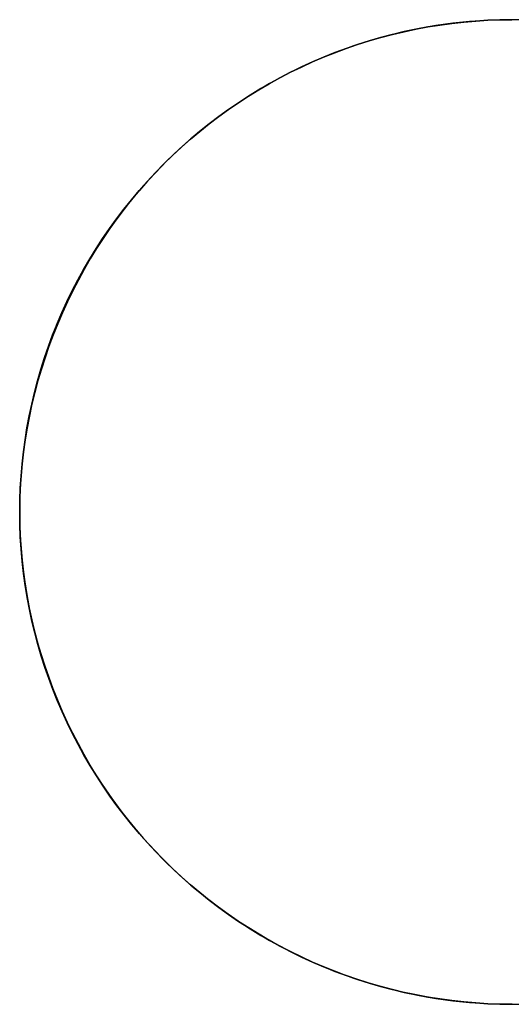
# Model space of a CAD drawing. Header units: millimetres. Extents: x -88 to 88, y -12 to 103.
# Tile 121 of 256: x -60.75 to -60.001, y 36.95 to 38.45. Entities that reach past the tile are written whole.
import ezdxf

# ---------------------------------------------------------------- set-up
doc = ezdxf.new("R2010")
doc.units = ezdxf.units.MM
doc.layers.add('TOP', color=7, linetype='Continuous', true_color=0xc80000)

msp = doc.modelspace()

# ---------------------------------------------------------------- linework, layer by layer
at = {"layer": 'TOP', "color": 254, "true_color": 0xcad1ee}
for points in [[(-59.98705451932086, 38.44988826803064), (-60.01294548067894, 38.44988826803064), (-60.03882101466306, 38.44899461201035), (-60.06465028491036, 38.44720836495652), (-60.0904025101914, 38.44453165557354), (-60.11604700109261, 38.44096767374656), (-60.14155319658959, 38.43652066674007), (-60.16689070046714, 38.43119593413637), (-60.19202931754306, 38.42499982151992), (-60.21693908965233, 38.41793971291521), (-60.24159033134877, 38.41002402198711), (-60.2659536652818, 38.40126218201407), (-60.29000005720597, 38.39166463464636), (-60.31370085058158, 38.38124281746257), (-60.33702780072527, 38.37000915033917), (-60.35995310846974, 38.35797702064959), (-60.3824494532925, 38.34516076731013), (-60.4044900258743, 38.33157566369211), (-60.42604856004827, 38.31723789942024), (-60.44709936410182, 38.30216456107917), (-60.46761735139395, 38.28637361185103), (-60.48757807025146, 38.26988387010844), (-60.50695773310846, 38.25271498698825), (-60.52573324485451, 38.23488742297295), (-60.54388223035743, 38.21642242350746), (-60.56138306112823, 38.1973419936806), (-60.57821488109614, 38.17766887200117), (-60.59435763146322, 38.15742650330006), (-60.6097920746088, 38.13663901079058), (-60.62449981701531, 38.11533116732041), (-60.63846333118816, 38.09352836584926), (-60.65166597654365, 38.07125658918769), (-60.66409201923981, 38.04854237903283), (-60.67572665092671, 38.02541280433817), (-60.68655600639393, 38.00189542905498), (-60.69656718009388, 37.9780182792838), (-60.70574824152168, 37.95380980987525), (-60.71408824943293, 37.92929887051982), (-60.7215772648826, 37.90451467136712), (-60.72820636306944, 37.87948674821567), (-60.73396764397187, 37.85424492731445), (-60.73885424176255, 37.82881928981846), (-60.74286033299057, 37.80324013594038), (-60.7459811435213, 37.77753794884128), (-60.74821295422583, 37.75174335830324), (-60.74955310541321, 37.72588710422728), (-60.7499999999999, 37.7)], [(-60.7499999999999, 37.7), (-60.74955310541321, 37.67411289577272), (-60.74821295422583, 37.64825664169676), (-60.7459811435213, 37.62246205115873), (-60.74286033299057, 37.59675986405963), (-60.73885424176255, 37.57118071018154), (-60.73396764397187, 37.54575507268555), (-60.72820636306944, 37.52051325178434), (-60.7215772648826, 37.49548532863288), (-60.71408824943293, 37.47070112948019), (-60.70574824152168, 37.44619019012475), (-60.69656718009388, 37.4219817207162), (-60.68655600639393, 37.39810457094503), (-60.67572665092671, 37.37458719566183), (-60.66409201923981, 37.35145762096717), (-60.65166597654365, 37.32874341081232), (-60.63846333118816, 37.30647163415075), (-60.62449981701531, 37.2846688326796), (-60.6097920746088, 37.26336098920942), (-60.59435763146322, 37.24257349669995), (-60.57821488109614, 37.22233112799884), (-60.56138306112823, 37.2026580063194), (-60.54388223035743, 37.18357757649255), (-60.52573324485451, 37.16511257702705), (-60.50695773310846, 37.14728501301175), (-60.48757807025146, 37.13011612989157), (-60.46761735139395, 37.11362638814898), (-60.44709936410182, 37.09783543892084), (-60.42604856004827, 37.08276210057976), (-60.4044900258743, 37.06842433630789), (-60.3824494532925, 37.05483923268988), (-60.35995310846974, 37.04202297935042), (-60.33702780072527, 37.02999084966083), (-60.31370085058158, 37.01875718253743), (-60.29000005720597, 37.00833536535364), (-60.2659536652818, 36.99873781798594), (-60.24159033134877, 36.9899759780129), (-60.21693908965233, 36.98206028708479), (-60.19202931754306, 36.97500017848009), (-60.16689070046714, 36.96880406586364), (-60.14155319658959, 36.96347933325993), (-60.11604700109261, 36.95903232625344), (-60.0904025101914, 36.95546834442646), (-60.06465028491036, 36.95279163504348), (-60.03882101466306, 36.95100538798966), (-60.01294548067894, 36.95011173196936), (-59.98705451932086, 36.95011173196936)]]:
    msp.add_lwpolyline(points, dxfattribs=at)
at = {"layer": 'TOP', "color": 254, "true_color": 0xcad1ee, "extrusion": (1, 0, 0)}
msp.add_lwpolyline([(38.44999639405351, 13.66229570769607), (36.95000370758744, 13.60900343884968)], dxfattribs=at)
at = {"layer": 'TOP', "color": 254, "true_color": 0xcad1ee, "extrusion": (0.9999999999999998, -7.163542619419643e-16, 2.510260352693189e-08)}
msp.add_lwpolyline([(37.69999999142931, 13.91276011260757), (37.70000000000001, 13.61242418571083)], dxfattribs=at)
at = {"layer": 'TOP', "color": 254, "true_color": 0xcad1ee, "extrusion": (-7.297344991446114e-07, 0.9999999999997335, -2.252854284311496e-08)}
msp.add_lwpolyline([(60.74997016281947, 13.61235761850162), (59.24997477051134, 13.65866584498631)], dxfattribs=at)
at = {"layer": 'TOP', "color": 254, "true_color": 0xcad1ee}
for points in [[(-60.7500000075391, 37.69999999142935, 13.91275858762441), (-60.74977163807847, 37.71840504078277, 13.91341976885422), (-60.74908797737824, 37.73679795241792, 13.91409500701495), (-60.74795119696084, 37.75516791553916, 13.91478380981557), (-60.74636346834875, 37.77350411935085, 13.915485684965), (-60.74432696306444, 37.79179575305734, 13.9162001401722), (-60.74184385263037, 37.81003200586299, 13.9169266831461), (-60.738916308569, 37.82820206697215, 13.91766482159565), (-60.73554650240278, 37.84629512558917, 13.91841406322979), (-60.7317366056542, 37.86430037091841, 13.91917391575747), (-60.7274887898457, 37.88220699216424, 13.91994388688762), (-60.72280522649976, 37.90000417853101, 13.92072348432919), (-60.71768808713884, 37.91768111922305, 13.92151221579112), (-60.7121395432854, 37.93522700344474, 13.92230958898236), (-60.7061617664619, 37.95263102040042, 13.92311511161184), (-60.6997569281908, 37.96988235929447, 13.92392829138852), (-60.69292719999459, 37.98697020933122, 13.92474863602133), (-60.68567424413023, 38.0038866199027, 13.92557582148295), (-60.67800521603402, 38.02061784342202, 13.92640918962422), (-60.66992624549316, 38.03715471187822, 13.92724824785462), (-60.66144346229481, 38.05348805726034, 13.92809250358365), (-60.65256299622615, 38.06960871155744, 13.92894146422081), (-60.64329097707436, 38.08550750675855, 13.92979463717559), (-60.6336335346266, 38.10117527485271, 13.93065152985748), (-60.62359679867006, 38.11660284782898, 13.93151164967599), (-60.61318689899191, 38.13178105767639, 13.9323745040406), (-60.60240996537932, 38.14670073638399, 13.93323960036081), (-60.59127212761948, 38.16135271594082, 13.93410644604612), (-60.57977951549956, 38.17572782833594, 13.93497454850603), (-60.56793825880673, 38.18981690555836, 13.93584341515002), (-60.55575448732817, 38.20361077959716, 13.93671255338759), (-60.54323433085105, 38.21710028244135, 13.93758147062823), (-60.53038391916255, 38.23027624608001, 13.93844967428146), (-60.51721560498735, 38.24312453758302, 13.93931599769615), (-60.50373388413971, 38.25564292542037, 13.94017995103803), (-60.48994791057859, 38.26782528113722, 13.94104106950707), (-60.47586683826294, 38.27966547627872, 13.94189888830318), (-60.4614998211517, 38.29115738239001, 13.94275294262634), (-60.44685601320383, 38.30229487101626, 13.94360276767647), (-60.43194456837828, 38.31307181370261, 13.94444789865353), (-60.416774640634, 38.32348208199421, 13.94528787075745), (-60.40135538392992, 38.33351954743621, 13.94612221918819), (-60.38569595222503, 38.34317808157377, 13.94695047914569), (-60.36980549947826, 38.35245155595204, 13.9477721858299), (-60.35369317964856, 38.36133384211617, 13.94858687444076), (-60.33736814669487, 38.3698188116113, 13.94939408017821), (-60.32083955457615, 38.3779003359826, 13.9501933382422), (-60.30411655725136, 38.38557228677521, 13.95098418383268), (-60.28720830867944, 38.39282853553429, 13.9517661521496), (-60.2701170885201, 38.39966633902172, 13.95253913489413), (-60.25286207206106, 38.40607904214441, 13.95330230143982), (-60.23545407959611, 38.41206446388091, 13.95405518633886), (-60.21790393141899, 38.41762042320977, 13.95479732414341), (-60.20022244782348, 38.42274473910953, 13.95552824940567), (-60.18242044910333, 38.42743523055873, 13.95624749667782), (-60.16450875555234, 38.43168971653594, 13.95695460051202), (-60.14649818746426, 38.43550601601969, 13.95764909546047), (-60.12839956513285, 38.43888194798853, 13.95833051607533), (-60.11022370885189, 38.44181533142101, 13.9589983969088), (-60.09198143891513, 38.44430398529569, 13.95965227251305), (-60.07368357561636, 38.4463457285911, 13.96029167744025), (-60.05534093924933, 38.44793838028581, 13.9609161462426), (-60.03696435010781, 38.44907975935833, 13.96152521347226), (-60.01856462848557, 38.44976768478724, 13.96211841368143), (-60.00015259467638, 38.44999997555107, 13.96269528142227)], [(-60.7500000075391, 37.69999999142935, 13.91275858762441), (-60.74977174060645, 37.71839385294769, 13.91341922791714), (-60.74908839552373, 37.73677721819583, 13.91409372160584), (-60.74795215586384, 37.75513909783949, 13.91478160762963), (-60.74636520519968, 37.77346850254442, 13.91548242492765), (-60.74432972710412, 37.79175444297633, 13.91619571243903), (-60.74184790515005, 37.80998592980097, 13.9169210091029), (-60.73892192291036, 37.82815197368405, 13.91765785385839), (-60.73555396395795, 37.84624158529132, 13.91840578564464), (-60.7317462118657, 37.86424377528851, 13.91916434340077), (-60.72750085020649, 37.88214755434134, 13.91993306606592), (-60.72282006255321, 37.89994193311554, 13.92071149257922), (-60.71770603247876, 37.91761592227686, 13.9214991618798), (-60.71216094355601, 37.935158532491, 13.92229561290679), (-60.70618697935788, 37.95255877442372, 13.92310038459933), (-60.69978632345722, 37.96980565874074, 13.92391301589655), (-60.69296115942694, 37.98688819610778, 13.92473304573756), (-60.68568252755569, 38.00387711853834, 13.92556388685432), (-60.67800136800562, 38.02065635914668, 13.92639981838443), (-60.66992158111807, 38.03722007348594, 13.92724050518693), (-60.66144706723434, 38.05356241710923, 13.92808561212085), (-60.65258172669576, 38.06967754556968, 13.92893480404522), (-60.64332945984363, 38.0855596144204, 13.92978774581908), (-60.6336941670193, 38.10120277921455, 13.93064410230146), (-60.62367974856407, 38.11660119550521, 13.93150353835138), (-60.61329010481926, 38.13174901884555, 13.9323657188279), (-60.60252913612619, 38.14664040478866, 13.93323030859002), (-60.59140074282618, 38.16126950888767, 13.9340969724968), (-60.57990882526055, 38.17563048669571, 13.93496537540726), (-60.56805728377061, 38.1897174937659, 13.93583518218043), (-60.55585001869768, 38.20352468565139, 13.93670605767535), (-60.54329093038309, 38.21704621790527, 13.93757766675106), (-60.53038391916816, 38.23027624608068, 13.93844967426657), (-60.51716121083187, 38.24318112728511, 13.93931987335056), (-60.50364546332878, 38.25573942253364, 13.94018678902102), (-60.48984273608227, 38.26794707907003, 13.94105008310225), (-60.47575908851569, 38.27980004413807, 13.94190941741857), (-60.4614005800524, 38.29129426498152, 13.94276445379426), (-60.44677327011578, 38.30242568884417, 13.94361485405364), (-60.43188321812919, 38.31319026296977, 13.94446028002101), (-60.41673648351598, 38.32358393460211, 13.94530039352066), (-60.40133912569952, 38.33360265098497, 13.9461348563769), (-60.3856972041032, 38.34324235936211, 13.94696333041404), (-60.36981677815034, 38.35249900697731, 13.94778547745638), (-60.35370390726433, 38.36136854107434, 13.94860095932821), (-60.33736465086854, 38.36984690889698, 13.94940943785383), (-60.32080506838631, 38.377930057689, 13.95021057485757), (-60.30403121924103, 38.38561393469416, 13.9510040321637), (-60.28704916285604, 38.39289448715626, 13.95178947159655), (-60.26997573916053, 38.39972019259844, 13.95256143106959), (-60.25273427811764, 38.40612237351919, 13.95332339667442), (-60.23533628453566, 38.41209873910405, 13.95407492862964), (-60.2177932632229, 38.41764699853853, 13.95481558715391), (-60.20011671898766, 38.42276486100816, 13.95554493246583), (-60.18231815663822, 38.42745003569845, 13.95626252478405), (-60.16440908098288, 38.43170023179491, 13.95696792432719), (-60.14640099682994, 38.43551315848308, 13.95766069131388), (-60.12830540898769, 38.43888652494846, 13.95834038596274), (-60.11013382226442, 38.44181804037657, 13.95900656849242), (-60.09189774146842, 38.44430541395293, 13.95965879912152), (-60.07360867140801, 38.44634635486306, 13.9602966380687), (-60.05527811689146, 38.44793857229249, 13.96091964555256), (-60.03691758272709, 38.44907977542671, 13.96152738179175), (-60.01853857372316, 38.44976767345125, 13.96211940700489), (-60.00015259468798, 38.44999997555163, 13.96269528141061)], [(-60.00020459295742, 38.4499999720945, 13.6623613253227), (-60.01860971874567, 38.44976649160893, 13.66178455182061), (-60.0370034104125, 38.44907754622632, 13.66119142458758), (-60.05537476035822, 38.44793531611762, 13.6605824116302), (-60.07371286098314, 38.4463419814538, 13.65995798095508), (-60.09200680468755, 38.44429972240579, 13.65931860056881), (-60.11024568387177, 38.44181071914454, 13.658664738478), (-60.12841859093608, 38.43887715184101, 13.65799686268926), (-60.1465146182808, 38.43550120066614, 13.65731544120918), (-60.16452285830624, 38.43168504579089, 13.65662094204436), (-60.18243240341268, 38.42743086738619, 13.65591383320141), (-60.20023234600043, 38.42274084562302, 13.65519458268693), (-60.2179117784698, 38.41761716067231, 13.65446365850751), (-60.23545979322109, 38.41206199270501, 13.65372152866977), (-60.2528654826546, 38.40607752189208, 13.65296866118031), (-60.27011793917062, 38.39966592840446, 13.65220552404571), (-60.28720625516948, 38.39282939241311, 13.65143258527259), (-60.30411788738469, 38.38557169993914, 13.65065036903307), (-60.3208441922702, 38.37789813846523, 13.64985927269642), (-60.33737601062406, 38.36981484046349, 13.64905976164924), (-60.35370418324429, 38.36132793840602, 13.64825230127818), (-60.36981955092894, 38.35244356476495, 13.64743735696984), (-60.38571295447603, 38.34316785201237, 13.64661539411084), (-60.40137523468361, 38.33350693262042, 13.64578687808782), (-60.41679723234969, 38.32346693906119, 13.64495227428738), (-60.43196978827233, 38.3130540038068, 13.64411204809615), (-60.44688374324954, 38.30227425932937, 13.64326666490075), (-60.46152993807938, 38.29113383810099, 13.64241659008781), (-60.47589921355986, 38.27963887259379, 13.64156228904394), (-60.48998241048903, 38.26779549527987, 13.64070422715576), (-60.50377036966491, 38.25560983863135, 13.63984286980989), (-60.51725393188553, 38.24308803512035, 13.63897868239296), (-60.53042393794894, 38.23023621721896, 13.63811213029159), (-60.5432708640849, 38.21706190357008, 13.63724404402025), (-60.55578764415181, 38.20357419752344, 13.63637524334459), (-60.56796815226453, 38.18978226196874, 13.63550622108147), (-60.57980626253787, 38.17569525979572, 13.63463747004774), (-60.59129584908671, 38.16132235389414, 13.63376948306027), (-60.60243078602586, 38.1466727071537, 13.63290275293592), (-60.61320494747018, 38.13175548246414, 13.63203777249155), (-60.62361220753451, 38.11657984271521, 13.63117503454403), (-60.63364644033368, 38.10115495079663, 13.6303150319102), (-60.64330151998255, 38.08548996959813, 13.62945825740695), (-60.65257132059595, 38.06959406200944, 13.62860520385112), (-60.66144971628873, 38.05347639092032, 13.62775636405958), (-60.66993058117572, 38.03714611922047, 13.62691223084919), (-60.67800778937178, 38.02061240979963, 13.62607329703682), (-60.68567521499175, 38.00388442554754, 13.62524005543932), (-60.69292673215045, 37.98697132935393, 13.62441299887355), (-60.69975651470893, 37.96988342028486, 13.62359262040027), (-60.70616140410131, 37.95263202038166, 13.62277940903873), (-60.71213922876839, 37.93522794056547, 13.62197385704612), (-60.71768781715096, 37.91768199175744, 13.6211764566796), (-60.72280499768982, 37.90000498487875, 13.62038770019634), (-60.72748859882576, 37.88220773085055, 13.61960807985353), (-60.73173644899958, 37.864301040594, 13.61883808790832), (-60.73554637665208, 37.84629572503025, 13.61807821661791), (-60.73891621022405, 37.82820259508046, 13.61732895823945), (-60.74184377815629, 37.81003246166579, 13.61659080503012), (-60.7443269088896, 37.7917961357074, 13.6158642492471), (-60.74636343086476, 37.77350442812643, 13.61514978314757), (-60.74795117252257, 37.75516814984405, 13.61444789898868), (-60.74908796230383, 37.73679811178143, 13.61375908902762), (-60.74977162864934, 37.71840512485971, 13.61308384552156), (-60.74999999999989, 37.70000000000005, 13.61242266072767)], [(-60.00006112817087, 38.44999997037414, 13.66236575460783), (-60.0185113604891, 38.44977243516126, 13.66178798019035), (-60.03693036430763, 38.44909193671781, 13.66119489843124), (-60.05531004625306, 38.44796011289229, 13.66058682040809), (-60.07364231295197, 38.44637860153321, 13.65996405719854), (-60.09191907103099, 38.44434904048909, 13.65932691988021), (-60.11013222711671, 38.44187306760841, 13.65867571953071), (-60.12827368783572, 38.43895232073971, 13.65801076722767), (-60.14633535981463, 38.43558843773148, 13.65733237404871), (-60.16430914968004, 38.43178305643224, 13.65664085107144), (-60.18218696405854, 38.4275378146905, 13.6559365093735), (-60.19996070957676, 38.42285435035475, 13.65521966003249), (-60.21762229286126, 38.41773430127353, 13.65449061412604), (-60.23516362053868, 38.41217930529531, 13.65374968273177), (-60.25257659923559, 38.40619100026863, 13.6529971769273), (-60.2698531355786, 38.39977102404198, 13.65223340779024), (-60.28698513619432, 38.39292101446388, 13.65145868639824), (-60.30387729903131, 38.38567709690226, 13.65067725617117), (-60.32059188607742, 38.37801300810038, 13.64988625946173), (-60.33711872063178, 38.36993555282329, 13.64908626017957), (-60.3534476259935, 38.36145153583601, 13.64827782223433), (-60.36956842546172, 38.3525677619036, 13.64746150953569), (-60.38547094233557, 38.3432910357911, 13.64663788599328), (-60.40114499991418, 38.33362816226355, 13.64580751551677), (-60.41658042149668, 38.32358594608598, 13.6449709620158), (-60.43176703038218, 38.31317119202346, 13.64412878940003), (-60.44669464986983, 38.302390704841, 13.64328156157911), (-60.46135310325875, 38.29125128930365, 13.6424298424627), (-60.47573221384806, 38.27975975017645, 13.64157419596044), (-60.48982180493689, 38.26792289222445, 13.64071518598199), (-60.50361169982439, 38.25574752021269, 13.63985337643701), (-60.51709172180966, 38.24324043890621, 13.63898933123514), (-60.53025169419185, 38.23040845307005, 13.63812361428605), (-60.54307204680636, 38.21725697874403, 13.63725704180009), (-60.55555198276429, 38.20377903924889, 13.63638940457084), (-60.56768713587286, 38.18998519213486, 13.63552121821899), (-60.57947313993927, 38.17588599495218, 13.63465299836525), (-60.59090562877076, 38.16149200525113, 13.6337852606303), (-60.60198023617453, 38.14681378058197, 13.63291852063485), (-60.61269259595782, 38.13186187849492, 13.6320532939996), (-60.62303834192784, 38.11664685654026, 13.63119009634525), (-60.63301310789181, 38.10117927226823, 13.6303294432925), (-60.64261252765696, 38.08546968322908, 13.62947185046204), (-60.6518322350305, 38.06952864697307, 13.62861783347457), (-60.66066786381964, 38.05336672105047, 13.6277679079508), (-60.66911504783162, 38.0369944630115, 13.62692258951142), (-60.67716942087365, 38.02042243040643, 13.62608239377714), (-60.68482661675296, 38.00366118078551, 13.62524783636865), (-60.69208226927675, 37.98672127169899, 13.62441943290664), (-60.69893201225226, 37.96961326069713, 13.62359769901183), (-60.7053714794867, 37.95234770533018, 13.6227831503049), (-60.71139630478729, 37.9349351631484, 13.62197630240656), (-60.71700212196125, 37.91738619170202, 13.62117767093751), (-60.72218456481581, 37.89971134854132, 13.62038777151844), (-60.72693926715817, 37.88192119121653, 13.61960711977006), (-60.73126186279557, 37.86402627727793, 13.61883623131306), (-60.73514798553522, 37.84603716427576, 13.61807562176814), (-60.73859326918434, 37.82796440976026, 13.61732580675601), (-60.74159334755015, 37.80981857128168, 13.61658730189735), (-60.74414385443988, 37.7916102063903, 13.61586062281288), (-60.74624042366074, 37.77334987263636, 13.61514628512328), (-60.74787868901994, 37.75504812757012, 13.61444480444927), (-60.74905428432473, 37.73671552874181, 13.61375669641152), (-60.7497628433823, 37.7183626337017, 13.61308247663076), (-60.74999999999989, 37.70000000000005, 13.61242266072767)], [(-59.9997704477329, 36.95000002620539, 13.90941455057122), (-60.01873854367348, 36.95023368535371, 13.90883729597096), (-60.03760375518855, 36.95094194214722, 13.90827997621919), (-60.05635883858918, 36.95211825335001, 13.90774257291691), (-60.07499655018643, 36.95375607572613, 13.90722506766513), (-60.09350964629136, 36.9558488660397, 13.90672744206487), (-60.11189088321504, 36.95839008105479, 13.90624967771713), (-60.13013301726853, 36.96137317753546, 13.90579175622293), (-60.14822880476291, 36.96479161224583, 13.90535365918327), (-60.16617100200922, 36.96863884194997, 13.90493536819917), (-60.18395236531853, 36.97290832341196, 13.90453686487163), (-60.20156565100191, 36.97759351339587, 13.90415813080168), (-60.21900361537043, 36.98268786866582, 13.9037991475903), (-60.23625901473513, 36.98818484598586, 13.90345989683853), (-60.25332460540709, 36.99407790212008, 13.90314036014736), (-60.27019314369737, 37.00036049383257, 13.90284051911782), (-60.28685738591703, 37.00702607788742, 13.9025603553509), (-60.3039979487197, 37.0143718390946, 13.90228934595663), (-60.32090698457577, 37.02212014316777, 13.9020396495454), (-60.33757889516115, 37.03026503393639, 13.90181124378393), (-60.35400808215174, 37.03880055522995, 13.90160410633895), (-60.37018894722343, 37.04772075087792, 13.90141821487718), (-60.38611589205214, 37.05701966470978, 13.90125354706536), (-60.40178331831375, 37.06669134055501, 13.9011100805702), (-60.41718562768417, 37.07672982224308, 13.90098779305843), (-60.4323172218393, 37.08712915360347, 13.90088666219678), (-60.44717250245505, 37.09788337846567, 13.90080666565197), (-60.46174587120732, 37.10898654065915, 13.90074778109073), (-60.476031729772, 37.12043268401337, 13.90070998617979), (-60.490024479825, 37.13221585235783, 13.90069325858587), (-60.50371852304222, 37.14433008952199, 13.9006975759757), (-60.51710826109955, 37.15676943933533, 13.900722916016), (-60.53018809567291, 37.16952794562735, 13.9007692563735), (-60.54295253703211, 37.18259982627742, 13.90083656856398), (-60.55539790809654, 37.19598157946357, 13.9009248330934), (-60.56751826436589, 37.20966760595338, 13.90103402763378), (-60.57930766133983, 37.22365230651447, 13.90116412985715), (-60.59076015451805, 37.23793008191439, 13.90131511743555), (-60.60186979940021, 37.25249533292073, 13.90148696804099), (-60.61263065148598, 37.2673424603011, 13.9016796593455), (-60.62303676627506, 37.28246586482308, 13.90189316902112), (-60.63308219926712, 37.29785994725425, 13.90212747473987), (-60.64276100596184, 37.31351910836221, 13.90238255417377), (-60.65206724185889, 37.32943774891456, 13.90265838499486), (-60.66099496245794, 37.34561026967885, 13.90295494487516), (-60.66953822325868, 37.3620310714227, 13.90327221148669), (-60.67769107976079, 37.37869455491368, 13.90361016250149), (-60.68544758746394, 37.39559512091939, 13.90396877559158), (-60.6928018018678, 37.41272717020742, 13.90434802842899), (-60.69948246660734, 37.42940044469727, 13.90473180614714), (-60.70577960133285, 37.44627819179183, 13.90513459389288), (-60.71168665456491, 37.46335320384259, 13.9055563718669), (-60.71719707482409, 37.48061827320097, 13.90599712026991), (-60.72230431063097, 37.49806619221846, 13.90645681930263), (-60.72700181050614, 37.51568975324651, 13.90693544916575), (-60.73128302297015, 37.53348174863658, 13.90743299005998), (-60.73514139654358, 37.55143497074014, 13.90794942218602), (-60.738570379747, 37.56954221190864, 13.90848472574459), (-60.741563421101, 37.58779626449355, 13.90903888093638), (-60.74411396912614, 37.60618992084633, 13.90961186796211), (-60.746215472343, 37.62471597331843, 13.91020366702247), (-60.74786137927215, 37.64336721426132, 13.91081425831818), (-60.74904513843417, 37.66213643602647, 13.91144362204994), (-60.74976019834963, 37.68101643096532, 13.91209173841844), (-60.7500000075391, 37.69999999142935, 13.91275858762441)], [(-59.9999280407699, 36.94999999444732, 13.90940968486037), (-60.01838448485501, 36.95022503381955, 13.90884788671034), (-60.03680789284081, 36.95090263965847, 13.90830300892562), (-60.05519044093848, 36.95203125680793, 13.90777524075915), (-60.0735243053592, 36.9536093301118, 13.90726477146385), (-60.09180166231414, 36.95563530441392, 13.90677179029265), (-60.11001468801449, 36.95810762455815, 13.90629648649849), (-60.12815555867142, 36.96102473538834, 13.90583904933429), (-60.14621645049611, 36.96438508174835, 13.90539966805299), (-60.16418953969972, 36.96818710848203, 13.90497853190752), (-60.18206700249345, 36.97242926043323, 13.90457583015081), (-60.19984101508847, 36.9771099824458, 13.90419175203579), (-60.21750375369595, 36.9822277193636, 13.90382648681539), (-60.23504739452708, 36.98778091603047, 13.90348022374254), (-60.25246411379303, 36.99376801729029, 13.90315315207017), (-60.26974608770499, 37.00018746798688, 13.90284546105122), (-60.28688549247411, 37.00703771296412, 13.90255733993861), (-60.30378162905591, 37.01428042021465, 13.90229055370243), (-60.32049972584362, 37.02194311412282, 13.90204406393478), (-60.33702966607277, 37.03001903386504, 13.90181795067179), (-60.35336133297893, 37.03850141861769, 13.9016122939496), (-60.36948460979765, 37.04738350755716, 13.90142717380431), (-60.38538937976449, 37.05665853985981, 13.90126267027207), (-60.401065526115, 37.06631975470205, 13.90111886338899), (-60.41650293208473, 37.07636039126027, 13.9009958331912), (-60.43169148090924, 37.08677368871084, 13.90089365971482), (-60.4466210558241, 37.09755288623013, 13.90081242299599), (-60.46128154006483, 37.10869122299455, 13.90075220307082), (-60.47566281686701, 37.12018193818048, 13.90071307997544), (-60.4897547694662, 37.13201827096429, 13.90069513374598), (-60.50354728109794, 37.14419346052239, 13.90069844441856), (-60.51703023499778, 37.15670074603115, 13.90072309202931), (-60.53019351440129, 37.16953336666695, 13.90076915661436), (-60.5430146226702, 37.18268311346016, 13.90083706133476), (-60.5554955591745, 37.19615988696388, 13.90092710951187), (-60.56763194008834, 37.20995309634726, 13.90103906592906), (-60.57941938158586, 37.22405215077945, 13.90117269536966), (-60.59085349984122, 37.2384464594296, 13.90132776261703), (-60.60192991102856, 37.25312543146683, 13.90150403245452), (-60.61264423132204, 37.26807847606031, 13.90170126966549), (-60.6229920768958, 37.28329500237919, 13.90191923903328), (-60.63296906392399, 37.2987644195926, 13.90215770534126), (-60.64257080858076, 37.3144761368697, 13.90241643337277), (-60.65179292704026, 37.33041956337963, 13.90269518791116), (-60.66063103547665, 37.34658410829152, 13.90299373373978), (-60.66908075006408, 37.36295918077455, 13.903311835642), (-60.67713768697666, 37.37953418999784, 13.90364925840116), (-60.68479746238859, 37.39629854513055, 13.90400576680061), (-60.69205569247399, 37.41324165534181, 13.9043811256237), (-60.69890799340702, 37.43035292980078, 13.9047750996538), (-60.70534998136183, 37.4476217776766, 13.90518745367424), (-60.71137727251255, 37.46503760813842, 13.90561795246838), (-60.71698548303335, 37.48258983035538, 13.90606636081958), (-60.72217022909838, 37.50026785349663, 13.90653244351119), (-60.72692712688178, 37.51806108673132, 13.90701596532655), (-60.73125179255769, 37.53595893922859, 13.90751669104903), (-60.73513984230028, 37.5539508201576, 13.90803438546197), (-60.7385868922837, 37.57202613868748, 13.90856881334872), (-60.74158855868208, 37.59017430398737, 13.90911973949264), (-60.74414045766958, 37.60838472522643, 13.90968692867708), (-60.74623820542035, 37.62664681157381, 13.91027014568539), (-60.74787741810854, 37.64494997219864, 13.91086915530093), (-60.74905371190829, 37.66328361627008, 13.91148372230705), (-60.74976270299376, 37.68163715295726, 13.91211361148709), (-60.7500000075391, 37.69999999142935, 13.91275858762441)], [(-60.74999999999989, 37.70000000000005, 13.61242266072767), (-60.74977159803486, 37.68159361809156, 13.61177620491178), (-60.74908782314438, 37.66319902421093, 13.6111450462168), (-60.74795082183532, 37.64482703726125, 13.61052940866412), (-60.74636274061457, 37.62648847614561, 13.60992951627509), (-60.744325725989, 37.60819415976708, 13.60934559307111), (-60.74184192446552, 37.58995490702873, 13.60877786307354), (-60.73891348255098, 37.57178153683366, 13.60822655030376), (-60.73554254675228, 37.55368486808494, 13.60769187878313), (-60.73173126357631, 37.53567571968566, 13.60717407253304), (-60.72748177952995, 37.5177649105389, 13.60667335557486), (-60.72279624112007, 37.49996325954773, 13.60618995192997), (-60.71767679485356, 37.48228158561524, 13.60572408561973), (-60.71212558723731, 37.46473070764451, 13.60527598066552), (-60.70614476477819, 37.4473214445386, 13.60484586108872), (-60.69973647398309, 37.43006461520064, 13.6044339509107), (-60.69290286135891, 37.41297103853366, 13.60404047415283), (-60.68564691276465, 37.39605173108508, 13.60366564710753), (-60.67797455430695, 37.37931734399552, 13.60330970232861), (-60.6698918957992, 37.36277706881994, 13.60297286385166), (-60.66140504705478, 37.34644009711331, 13.60265535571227), (-60.65252011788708, 37.33031562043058, 13.60235740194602), (-60.6432432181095, 37.31441283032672, 13.60207922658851), (-60.63358045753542, 37.29874091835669, 13.60182105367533), (-60.62353794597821, 37.28330907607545, 13.60158310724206), (-60.6131217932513, 37.26812649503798, 13.60136561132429), (-60.60233810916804, 37.25320236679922, 13.60116878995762), (-60.59119300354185, 37.23854588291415, 13.60099286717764), (-60.5796925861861, 37.22416623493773, 13.60083806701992), (-60.56784296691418, 37.21007261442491, 13.60070461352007), (-60.55565025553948, 37.19627421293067, 13.60059273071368), (-60.5431205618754, 37.18278022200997, 13.60050264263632), (-60.5302599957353, 37.16959983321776, 13.60043457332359), (-60.5170764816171, 37.15674301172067, 13.60038868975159), (-60.50357942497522, 37.14421709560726, 13.60036489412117), (-60.48977801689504, 37.13202819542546, 13.6003630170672), (-60.475681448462, 37.12018242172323, 13.60038288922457), (-60.46129891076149, 37.10868588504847, 13.60042434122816), (-60.4466395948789, 37.09754469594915, 13.60048720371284), (-60.43171269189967, 37.08676496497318, 13.60057130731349), (-60.41652739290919, 37.07635280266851, 13.60067648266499), (-60.40109288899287, 37.06631431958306, 13.60080256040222), (-60.38541837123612, 37.05665562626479, 13.60094937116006), (-60.36951303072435, 37.04738283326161, 13.60111674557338), (-60.35338605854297, 37.03850205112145, 13.60130451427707), (-60.33704664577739, 37.03001939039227, 13.60151250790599), (-60.32050398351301, 37.02194096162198, 13.60174055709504), (-60.30376726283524, 37.01427287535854, 13.60198849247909), (-60.28684567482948, 37.00702124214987, 13.60225614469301), (-60.26974884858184, 37.00019159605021, 13.60254335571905), (-60.25248880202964, 36.99378736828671, 13.60284994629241), (-60.23507635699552, 36.98781070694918, 13.60317574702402), (-60.21752233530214, 36.98226376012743, 13.60352058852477), (-60.19983755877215, 36.9771486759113, 13.60388430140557), (-60.18203284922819, 36.97246760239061, 13.60426671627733), (-60.16411902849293, 36.96822268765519, 13.60466766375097), (-60.14610691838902, 36.96441607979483, 13.60508697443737), (-60.12800734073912, 36.96104992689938, 13.60552447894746), (-60.10983111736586, 36.95812637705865, 13.60598000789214), (-60.09158907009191, 36.95564757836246, 13.60645339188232), (-60.07329202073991, 36.95361567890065, 13.6069444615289), (-60.05495079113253, 36.95203282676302, 13.6074530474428), (-60.03657620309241, 36.95090117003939, 13.60797898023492), (-60.01817907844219, 36.95022285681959, 13.60852209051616), (-59.99977023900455, 36.95000003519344, 13.60908220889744)], [(-60.74999999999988, 37.70000000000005, 13.61242266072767), (-60.74977156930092, 37.6815954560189, 13.61177592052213), (-60.74908772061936, 37.66320218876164, 13.61114382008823), (-60.74795061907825, 37.64483109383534, 13.61052667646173), (-60.74636242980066, 37.62649306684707, 13.60992480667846), (-60.74432531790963, 37.6081990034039, 13.60933852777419), (-60.74184144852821, 37.58995979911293, 13.60876815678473), (-60.73891298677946, 37.5717863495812, 13.60821401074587), (-60.73554209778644, 37.55368955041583, 13.6076764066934), (-60.7317309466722, 37.53568029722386, 13.60715566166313), (-60.72748169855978, 37.51776948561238, 13.60665209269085), (-60.72279651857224, 37.49996801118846, 13.60616601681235), (-60.71767757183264, 37.48228676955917, 13.60569775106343), (-60.71212702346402, 37.46473665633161, 13.60524761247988), (-60.70614703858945, 37.44732856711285, 13.60481591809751), (-60.69973978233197, 37.43007339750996, 13.6044029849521), (-60.69290741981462, 37.41298204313, 13.60400913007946), (-60.68563176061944, 37.39600888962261, 13.60363329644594), (-60.67795332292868, 37.37924381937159, 13.60327740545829), (-60.66987612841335, 37.36269285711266, 13.60294153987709), (-60.66140419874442, 37.34636202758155, 13.60262578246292), (-60.6525415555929, 37.33025735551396, 13.60233021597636), (-60.64329222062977, 37.31438486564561, 13.60205492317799), (-60.63366021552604, 37.29875058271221, 13.60179998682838), (-60.62364956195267, 37.28336053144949, 13.60156548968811), (-60.61326428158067, 37.26822073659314, 13.60135151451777), (-60.60250839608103, 37.2533372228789, 13.60115814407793), (-60.59138592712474, 37.23871601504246, 13.60098546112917), (-60.5799008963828, 37.22436313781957, 13.60083354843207), (-60.56805732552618, 37.21028461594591, 13.60070248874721), (-60.55585923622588, 37.19648647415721, 13.60059236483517), (-60.5433106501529, 37.18297473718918, 13.60050325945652), (-60.53041558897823, 37.16975542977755, 13.60043525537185), (-60.5172028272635, 37.15685915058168, 13.60038853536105), (-60.50369465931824, 37.14430726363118, 13.60036315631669), (-60.48989751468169, 37.13210407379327, 13.60035906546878), (-60.47581782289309, 37.12025388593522, 13.60037621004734), (-60.46146201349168, 37.10876100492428, 13.6004145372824), (-60.4468365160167, 37.09762973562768, 13.60047399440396), (-60.43194776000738, 37.08686438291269, 13.60055452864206), (-60.41680217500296, 37.07646925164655, 13.6006560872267), (-60.40140619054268, 37.06644864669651, 13.6007786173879), (-60.38576623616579, 37.05680687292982, 13.60092206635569), (-60.36988874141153, 37.04754823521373, 13.60108638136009), (-60.35378013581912, 37.03867703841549, 13.60127150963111), (-60.33744684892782, 37.03019758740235, 13.60147739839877), (-60.32089531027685, 37.02211418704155, 13.6017039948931), (-60.30413194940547, 37.01443114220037, 13.6019512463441), (-60.2871631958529, 37.00715275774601, 13.6022190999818), (-60.2700900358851, 37.00032426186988, 13.60250602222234), (-60.25284674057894, 36.99391900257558, 13.60281310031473), (-60.23544508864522, 36.98793932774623, 13.60314005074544), (-60.21789685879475, 36.98238758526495, 13.60348659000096), (-60.20021382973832, 36.97726612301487, 13.60385243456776), (-60.18240778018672, 36.97257728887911, 13.60423730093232), (-60.16449048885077, 36.96832343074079, 13.60464090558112), (-60.14647373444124, 36.96450689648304, 13.60506296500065), (-60.12836929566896, 36.96113003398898, 13.60550319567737), (-60.11018895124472, 36.95819519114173, 13.60596131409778), (-60.09194447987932, 36.95570471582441, 13.60643703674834), (-60.07364766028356, 36.95366095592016, 13.60693008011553), (-60.05531027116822, 36.95206625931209, 13.60744016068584), (-60.03694409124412, 36.95092297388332, 13.60796699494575), (-60.01856089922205, 36.95023344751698, 13.60851029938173), (-60.00017247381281, 36.95000002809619, 13.60906979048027)]]:
    msp.add_polyline3d(points, dxfattribs=at)

doc.saveas('drawing.dxf')
